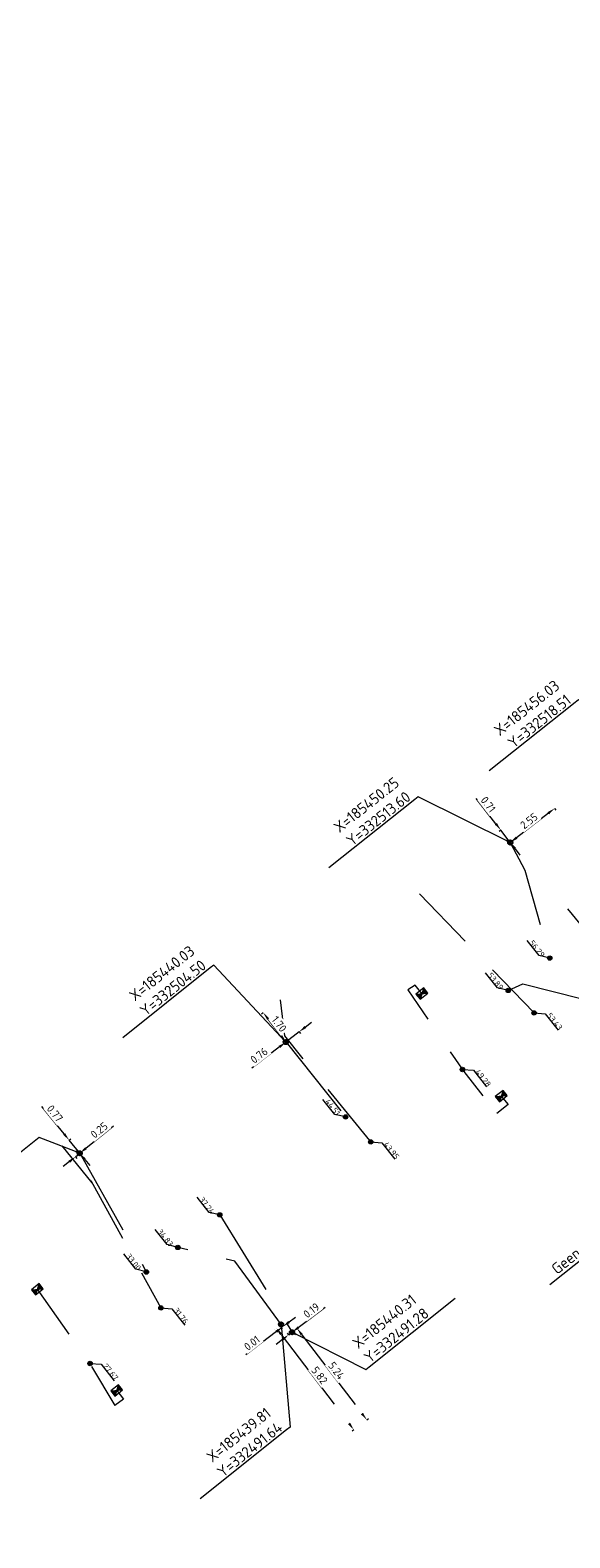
# Model space of a CAD drawing. Header units: inches. Extents: x 0 to 191500, y 0 to 342750.
# Tile 189 of 256: x 185428 to 185453, y 332482 to 332551. Entities that reach past the tile are written whole.
import ezdxf
from ezdxf import colors
from ezdxf.entities.mleader import LeaderData, LeaderLine
from ezdxf.math import Vec2, Vec3

# ---------------------------------------------------------------- set-up
doc = ezdxf.new("R2010")
doc.units = ezdxf.units.IN
doc.header["$MEASUREMENT"] = 0
for name, pattern in [('RI-GWA_HUISAANSLUITING', [23, 4, -1.8, 2.6, -1.8, 4.6, -1.8, 4.6, -1.8]), ('RI-HWA_HUISAANSLUITING', [4.8, 3, -1.8]), ('RI-HWA_KOLKAANSLUITING', [4.3, 2.5, -1.8])]:
    doc.linetypes.add(name, pattern=pattern)
doc.layers.get('0').update_dxf_attribs({"lineweight": 20})
doc.layers.get('DefPoints').update_dxf_attribs({"lineweight": 20})
for name, color, linetype, lineweight in [('ECW', 150, 'Continuous', 20), ('N-WE-RI-GWA-MAATVOERING-T25', 30, 'RI-GWA_HUISAANSLUITING', 20), ('N-WE-RI-GWA_HUISAANSLUITING_PVC_160-G', 30, 'RI-GWA_HUISAANSLUITING', 20), ('N-WE-RI-GWA_RIOOLPUT_ONTSTOPPINGSPUT-G', 30, 'Continuous', 20), ('N-WE-RI-HWA-MAATVOERING-T25', 151, 'Continuous', 20), ('N-WE-RI-HWA_HUISAANSLUITING_PVC_160-G', 150, 'RI-HWA_HUISAANSLUITING', 20), ('N-WE-RI-HWA_KOLK-S', 150, 'Continuous', 20), ('N-WE-RI-HWA_KOLKAANSLUITING_PVC_160-G', 150, 'RI-HWA_KOLKAANSLUITING', 20), ('N-WE-RI-INLAAT', 7, 'Continuous', 20), ('Tekst algemeen', 7, 'Continuous', 20)]:
    doc.layers.add(name, color=color, linetype=linetype, lineweight=lineweight)
doc.styles.add('NLCS-ISO-M100-T25', font='txt', dxfattribs={"height": 0.25})
doc.styles.add('NLCS-ISO-M200-T18', font='txt', dxfattribs={"height": 0.36})
doc.styles.add('NLCS-ISO-M200-T25', font='txt', dxfattribs={"height": 0.5})
doc.dimstyles.new('NLCS-M200-T18-PIJL_L2_H1', dxfattribs={"dimscale": 0.2, "dimtxt": 2.5, "dimasz": 1.8, "dimexe": 2, "dimexo": 2, "dimgap": 0.7, "dimtad": 1, "dimzin": 0, "dimdsep": 46, "dimtxsty": 'NLCS-ISO-M200-T18', "dimcen": 0, "dimdle": 2, "dimclrd": 256, "dimclre": 256, "dimclrt": 256, "dimadec": 1, "dimazin": 0, "dimtfac": 1, "dimtdec": 3, "dimtofl": 0, "dimtmove": 0, "dimatfit": 3, "dimfxl": 2, "dimfxlon": 1, "dimtfillclr": 256, "dimtolj": 1, "dimtzin": 0, "dimlwd": -1, "dimlwe": -1, "dimarcsym": 0})
doc.dimstyles.new('NLCS-M200-T25-OPENBOL_L0_H0', dxfattribs={"dimscale": 0.2, "dimtxt": 2.5, "dimasz": 1, "dimexe": 2, "dimexo": 0, "dimgap": 0.5, "dimtad": 1, "dimdec": 0, "dimzin": 0, "dimdsep": 46, "dimtxsty": 'NLCS-ISO-M200-T25', "dimblk": 'DOTBLANK', "dimcen": 2, "dimclrd": 256, "dimclre": 256, "dimclrt": 256, "dimadec": 0, "dimazin": 0, "dimtp": 1, "dimtm": 1, "dimtfac": 1, "dimtix": 1, "dimtofl": 0, "dimtmove": 1, "dimatfit": 3, "dimldrblk": 'DOTBLANK', "dimfxl": 1, "dimfxlon": 1, "dimtvp": 0.5, "dimtolj": 1, "dimtzin": 0, "dimlwd": -1, "dimlwe": -1, "dimarcsym": 0})
picture_1 = doc.add_image_def('image1.ecw', size_in_pixel=(220000, 285000))

# ---------------------------------------------------------------- blocks, each defined once
blk = doc.blocks.new('N-SRI-KOLK_STRAAT_450X300-SO')
h = blk.add_hatch(color=256)
h.dxf.hatch_style = 1
h.paths.add_polyline_path([(0, 0.75), (-1.125, 1.5), (-1.125, 0)])
h.paths.add_polyline_path([(1.125, 1.5), (0, 0.75), (1.125, 0)])
for p, q in [((-1.125, 0), (1.125, 1.5)), ((1.125, 0), (-1.125, 1.5))]:
    blk.add_line(p, q)
at = {"flags": 128}
blk.add_lwpolyline([(-1.125, 0), (1.125, 0), (1.125, 1.5), (-1.125, 1.5)], close=True, dxfattribs=at)
blk = doc.blocks.new('*D5192')
at = {"layer": 'DefPoints', "color": 0, "transparency": 16777216}
for p in [(185430.154, 332500.037), (185430.154, 332500.037), (185430.641, 332499.436, 69.565)]:
    blk.add_point(p, dxfattribs=at)
at = {"layer": 'N-WE-RI-GWA-MAATVOERING-T25', "transparency": 16777216}
for p, q in [((185429.928, 332500.316), (185428.91, 332501.573)), ((185430.154, 332500.037), (185430.232, 332500.1)), ((185430.641, 332499.436), (185430.154, 332500.037)), ((185430.719, 332499.499), (185430.719, 332499.499)), ((185430.868, 332499.156), (185431.094, 332498.877))]:
    blk.add_line(p, q, dxfattribs=at)
for points in [[(185429.974, 332500.354), (185429.881, 332500.279), (185430.154, 332500.037)], [(185430.914, 332499.194), (185430.821, 332499.119), (185430.641, 332499.436)]]:
    blk.add_solid(points, dxfattribs=at)
at = {"layer": 'N-WE-RI-GWA-MAATVOERING-T25', "transparency": 16777216, "insert": (185429.507, 332501.248), "char_height": 0.36, "attachment_point": 5, "rotation": 309.01472, "style": 'NLCS-ISO-M200-T18', "bg_fill": 3, "box_fill_scale": 1.25, "bg_fill_color": 256, "bg_fill_true_color": 13158600, "bg_fill_transparency": 0}
blk.add_mtext('\\A1;0.77', dxfattribs=at)
blk = doc.blocks.new('*D5193')
at = {"layer": 'DefPoints', "color": 0, "transparency": 16777216}
for p in [(185429.962, 332499.881), (185430.154, 332500.037), (185430.641, 332499.436)]:
    blk.add_point(p, dxfattribs=at)
at = {"layer": 'N-WE-RI-GWA-MAATVOERING-T25', "transparency": 16777216}
for p, q in [((185430.921, 332499.663), (185432.177, 332500.681)), ((185430.169, 332499.054), (185429.889, 332498.827)), ((185430.449, 332499.28), (185430.641, 332499.436)), ((185430.449, 332499.28), (185430.512, 332499.203)), ((185430.641, 332499.436), (185430.704, 332499.358))]:
    blk.add_line(p, q, dxfattribs=at)
for points in [[(185430.883, 332499.709), (185430.958, 332499.616), (185430.641, 332499.436)], [(185430.131, 332499.1), (185430.207, 332499.007), (185430.449, 332499.28)]]:
    blk.add_solid(points, dxfattribs=at)
at = {"layer": 'N-WE-RI-GWA-MAATVOERING-T25', "transparency": 16777216, "insert": (185431.525, 332500.487), "char_height": 0.36, "attachment_point": 5, "rotation": 39.01472, "style": 'NLCS-ISO-M200-T18', "bg_fill": 3, "box_fill_scale": 1.25, "bg_fill_color": 256, "bg_fill_true_color": 13158600, "bg_fill_transparency": 0}
blk.add_mtext('\\A1;0.25', dxfattribs=at)
blk = doc.blocks.new('*D5194')
at = {"layer": 'N-WE-RI-GWA-MAATVOERING-T25', "transparency": 16777216}
for p, q in [((185439.001, 332505.839), (185438.922, 332505.778)), ((185439.816, 332504.779), (185439.22, 332505.553)), ((185439.957, 332504.433), (185439.957, 332504.433))]:
    blk.add_line(p, q, dxfattribs=at)
for points in [[(185439.268, 332505.59), (185439.173, 332505.517), (185439.001, 332505.839)], [(185439.864, 332504.816), (185439.769, 332504.743), (185440.036, 332504.494)]]:
    blk.add_solid(points, dxfattribs=at)
at = {"layer": 'N-WE-RI-GWA-MAATVOERING-T25', "transparency": 16777216, "insert": (185439.724, 332505.325), "char_height": 0.36, "attachment_point": 5, "rotation": 307.59075, "style": 'NLCS-ISO-M200-T18', "bg_fill": 3, "box_fill_scale": 1.25, "bg_fill_color": 256, "bg_fill_true_color": 13158600, "bg_fill_transparency": 0}
blk.add_mtext('\\A1;1.70', dxfattribs=at)
at = {"layer": 'DefPoints', "color": 0, "transparency": 16777216}
for p in [(185439.001, 332505.839), (185439.001, 332505.839), (185440.036, 332504.494, 68.564)]:
    blk.add_point(p, dxfattribs=at)
blk = doc.blocks.new('*D5195')
at = {"layer": 'DefPoints', "color": 0, "transparency": 16777216}
for p in [(185439.001, 332505.839), (185439.6, 332506.3), (185440.029, 332504.503)]:
    blk.add_point(p, dxfattribs=at)
at = {"layer": 'N-WE-RI-GWA-MAATVOERING-T25', "transparency": 16777216}
for p, q in [((185440.913, 332505.184), (185441.198, 332505.404)), ((185440.628, 332504.965), (185440.029, 332504.503)), ((185440.029, 332504.503), (185440.09, 332504.424)), ((185440.628, 332504.965), (185440.689, 332504.886)), ((185439.743, 332504.284), (185438.476, 332503.308))]:
    blk.add_line(p, q, dxfattribs=at)
for points in [[(185440.877, 332505.232), (185440.95, 332505.137), (185440.628, 332504.965)], [(185439.707, 332504.331), (185439.78, 332504.236), (185440.029, 332504.503)]]:
    blk.add_solid(points, dxfattribs=at)
at = {"layer": 'N-WE-RI-GWA-MAATVOERING-T25', "transparency": 16777216, "insert": (185438.808, 332503.892), "char_height": 0.36, "attachment_point": 5, "rotation": 37.59075, "style": 'NLCS-ISO-M200-T18', "bg_fill": 3, "box_fill_scale": 1.25, "bg_fill_color": 256, "bg_fill_true_color": 13158600, "bg_fill_transparency": 0}
blk.add_mtext('\\A1;0.76', dxfattribs=at)
blk = doc.blocks.new('*D5196')
at = {"layer": 'DefPoints', "color": 0, "transparency": 16777216}
for p in [(185449.814, 332514.162), (185449.814, 332514.162), (185450.25, 332513.596, 70.009)]:
    blk.add_point(p, dxfattribs=at)
at = {"layer": 'N-WE-RI-GWA-MAATVOERING-T25', "transparency": 16777216}
for p, q in [((185449.594, 332514.448), (185448.702, 332515.607)), ((185449.814, 332514.162), (185449.735, 332514.101)), ((185450.25, 332513.596), (185449.814, 332514.162)), ((185450.171, 332513.535), (185450.171, 332513.535)), ((185450.47, 332513.311), (185450.689, 332513.025))]:
    blk.add_line(p, q, dxfattribs=at)
for points in [[(185449.642, 332514.484), (185449.547, 332514.411), (185449.814, 332514.162)], [(185450.517, 332513.347), (185450.422, 332513.274), (185450.25, 332513.596)]]:
    blk.add_solid(points, dxfattribs=at)
at = {"layer": 'N-WE-RI-GWA-MAATVOERING-T25', "transparency": 16777216, "insert": (185449.244, 332515.328), "char_height": 0.36, "attachment_point": 5, "rotation": 307.58874, "style": 'NLCS-ISO-M200-T18', "bg_fill": 3, "box_fill_scale": 1.25, "bg_fill_color": 256, "bg_fill_true_color": 13158600, "bg_fill_transparency": 0}
blk.add_mtext('\\A1;0.71', dxfattribs=at)
blk = doc.blocks.new('*D5197')
at = {"layer": 'DefPoints', "color": 0, "transparency": 16777216}
for p in [(185451.831, 332515.715), (185449.814, 332514.162), (185450.25, 332513.596)]:
    blk.add_point(p, dxfattribs=at)
at = {"layer": 'N-WE-RI-GWA-MAATVOERING-T25', "transparency": 16777216}
for p, q in [((185451.982, 332514.929), (185450.535, 332513.816)), ((185452.267, 332515.149), (185452.328, 332515.069)), ((185450.25, 332513.596), (185450.311, 332513.517))]:
    blk.add_line(p, q, dxfattribs=at)
for points in [[(185451.945, 332514.977), (185452.018, 332514.882), (185452.267, 332515.149)], [(185450.499, 332513.863), (185450.572, 332513.768), (185450.25, 332513.596)]]:
    blk.add_solid(points, dxfattribs=at)
at = {"layer": 'N-WE-RI-GWA-MAATVOERING-T25', "transparency": 16777216, "insert": (185451.1, 332514.578), "char_height": 0.36, "attachment_point": 5, "rotation": 37.58874, "style": 'NLCS-ISO-M200-T18', "bg_fill": 3, "box_fill_scale": 1.25, "bg_fill_color": 256, "bg_fill_true_color": 13158600, "bg_fill_transparency": 0}
blk.add_mtext('\\A1;2.55', dxfattribs=at)
blk = doc.blocks.new('*D5236')
at = {"layer": 'DefPoints', "color": 0, "transparency": 16777216}
for p in [(185439.808, 332491.636, 68.332), (185443.121, 332486.839), (185443.338, 332487.004)]:
    blk.add_point(p, dxfattribs=at)
at = {"layer": 'N-WE-RI-GWA-MAATVOERING-T25', "transparency": 16777216}
for p, q in [((185439.512, 332491.41), (185439.512, 332491.41)), ((185439.81, 332491.184), (185442.903, 332487.125)), ((185443.121, 332486.839), (185443.042, 332486.778))]:
    blk.add_line(p, q, dxfattribs=at)
for points in [[(185439.857, 332491.221), (185439.762, 332491.148), (185439.591, 332491.471)], [(185442.951, 332487.161), (185442.856, 332487.089), (185443.121, 332486.839)]]:
    blk.add_solid(points, dxfattribs=at)
at = {"layer": 'N-WE-RI-GWA-MAATVOERING-T25', "transparency": 16777216, "insert": (185441.561, 332489.315), "char_height": 0.36, "attachment_point": 5, "rotation": 307.31339, "style": 'NLCS-ISO-M200-T18', "bg_fill": 3, "box_fill_scale": 1.25, "bg_fill_color": 256, "bg_fill_true_color": 13158600, "bg_fill_transparency": 0}
blk.add_mtext('\\A1;5.82', dxfattribs=at)
blk = doc.blocks.new('*D5237')
at = {"layer": 'DefPoints', "color": 0, "transparency": 16777216}
for p in [(185439.888, 332491.531), (185443.333, 332487), (185443.338, 332487.004)]:
    blk.add_point(p, dxfattribs=at)
at = {"layer": 'N-WE-RI-GWA-MAATVOERING-T25', "transparency": 16777216}
for p, q in [((185439.883, 332491.527), (185439.822, 332491.607)), ((185439.888, 332491.531), (185439.827, 332491.61)), ((185439.888, 332491.531), (185439.883, 332491.527)), ((185440.174, 332491.749), (185440.46, 332491.967)), ((185439.596, 332491.309), (185438.202, 332490.247))]:
    blk.add_line(p, q, dxfattribs=at)
for points in [[(185439.56, 332491.357), (185439.633, 332491.261), (185439.883, 332491.527)], [(185440.138, 332491.797), (185440.21, 332491.701), (185439.888, 332491.531)]]:
    blk.add_solid(points, dxfattribs=at)
at = {"layer": 'N-WE-RI-GWA-MAATVOERING-T25', "transparency": 16777216, "insert": (185438.483, 332490.788), "char_height": 0.36, "attachment_point": 5, "rotation": 37.31339, "style": 'NLCS-ISO-M200-T18', "bg_fill": 3, "box_fill_scale": 1.25, "bg_fill_color": 256, "bg_fill_true_color": 13158600, "bg_fill_transparency": 0}
blk.add_mtext('\\A1;0.01', dxfattribs=at)
blk = doc.blocks.new('*D5238')
at = {"layer": 'DefPoints', "color": 0, "transparency": 16777216}
for p in [(185440.308, 332491.278, 68.106), (185443.712, 332487.289), (185443.482, 332487.114)]:
    blk.add_point(p, dxfattribs=at)
at = {"layer": 'N-WE-RI-GWA-MAATVOERING-T25', "transparency": 16777216}
for p, q in [((185440.617, 332491.514), (185440.618, 332491.514)), ((185440.756, 332491.167), (185443.494, 332487.575)), ((185443.712, 332487.289), (185443.792, 332487.35))]:
    blk.add_line(p, q, dxfattribs=at)
for points in [[(185440.804, 332491.203), (185440.709, 332491.131), (185440.538, 332491.453)], [(185443.542, 332487.612), (185443.446, 332487.539), (185443.712, 332487.289)]]:
    blk.add_solid(points, dxfattribs=at)
at = {"layer": 'N-WE-RI-GWA-MAATVOERING-T25', "transparency": 16777216, "insert": (185442.332, 332489.528), "char_height": 0.36, "attachment_point": 5, "rotation": 307.31339, "style": 'NLCS-ISO-M200-T18', "bg_fill": 3, "box_fill_scale": 1.25, "bg_fill_color": 256, "bg_fill_true_color": 13158600, "bg_fill_transparency": 0}
blk.add_mtext('\\A1;5.24', dxfattribs=at)
blk = doc.blocks.new('*D5239')
at = {"layer": 'DefPoints', "color": 0, "transparency": 16777216}
for p in [(185440.308, 332491.278), (185443.333, 332487), (185443.482, 332487.114)]:
    blk.add_point(p, dxfattribs=at)
at = {"layer": 'N-WE-RI-GWA-MAATVOERING-T25', "transparency": 16777216}
for p, q in [((185440.594, 332491.496), (185441.812, 332492.425)), ((185439.873, 332490.946), (185439.586, 332490.728)), ((185440.159, 332491.164), (185440.098, 332491.244)), ((185440.159, 332491.164), (185440.308, 332491.278)), ((185440.308, 332491.278), (185440.247, 332491.358))]:
    blk.add_line(p, q, dxfattribs=at)
for points in [[(185440.558, 332491.544), (185440.631, 332491.449), (185440.308, 332491.278)], [(185439.836, 332490.994), (185439.909, 332490.898), (185440.159, 332491.164)]]:
    blk.add_solid(points, dxfattribs=at)
at = {"layer": 'N-WE-RI-GWA-MAATVOERING-T25', "transparency": 16777216, "insert": (185441.189, 332492.276), "char_height": 0.36, "attachment_point": 5, "rotation": 37.31339, "style": 'NLCS-ISO-M200-T18', "bg_fill": 3, "box_fill_scale": 1.25, "bg_fill_color": 256, "bg_fill_true_color": 13158600, "bg_fill_transparency": 0}
blk.add_mtext('\\A1;0.19', dxfattribs=at)
blk = doc.blocks.new('_DotBlank')
at = {"color": 0, "linetype": 'ByBlock', "lineweight": -2}
blk.add_line((-0.5, 0), (-1, 0), dxfattribs=at)
blk.add_circle((0, 0), 0.5, dxfattribs=at)
blk = doc.blocks.new('A$C2C270354')
h = blk.add_hatch(color=256)
h.dxf.hatch_style = 1
edge = h.paths.add_edge_path()
edge.add_arc((0, 0), 0.1, 0, 360)
blk.add_circle((0, 0), 0.1)

msp = doc.modelspace()

# ---------------------------------------------------------------- linework, layer by layer
at = {"layer": 'N-WE-RI-GWA-MAATVOERING-T25', "flags": 128}
for points, elevation in [([(185453.90962, 332509.77729), (185453.42429, 332509.88965), (185452.87601, 332510.5774)], 68.775), ([(185452.0479, 332508.32822), (185451.56258, 332508.44058), (185451.0143, 332509.12833)], 70.009), ([(185450.15399, 332506.85408), (185449.66866, 332506.96644), (185449.12038, 332507.65419)], 0.99725), ([(185442.74946, 332501.09075), (185442.26414, 332501.2031), (185441.71585, 332501.89085)], 68.564), ([(185435.10824, 332495.14317), (185434.62741, 332495.27741), (185434.07913, 332495.96516)], 68.332), ([(185433.67188, 332494.02518), (185433.19106, 332494.15942), (185432.64278, 332494.84717)], 69.565)]:
    msp.add_lwpolyline(points, dxfattribs=dict(at, elevation=elevation))
msp.add_lwpolyline([(185437.01576, 332496.6279), (185436.53043, 332496.74026), (185435.98215, 332497.42801)], dxfattribs=at)
at = {"layer": 'N-WE-RI-GWA_HUISAANSLUITING_PVC_160-G', "flags": 128}
for points, elevation in [([(185450.25, 332513.596), (185450.906, 332512.328), (185452.0479, 332508.32822)], 70.009), ([(185450.15399, 332506.85408), (185450.82, 332507.151)], 0.99725), ([(185450.82, 332507.151), (185453.526, 332506.468)], 68.233), ([(185440.036, 332504.494), (185442.74946, 332501.09075)], 68.564), ([(185430.641, 332499.436), (185433.67188, 332494.02518)], 69.565), ([(185437.01576, 332496.6279), (185440.308, 332491.278)], 68.106), ([(185439.825, 332491.612), (185437.71, 332494.512), (185435.10824, 332495.14317)], 68.332)]:
    msp.add_lwpolyline(points, dxfattribs=dict(at, elevation=elevation))
at = {"layer": 'N-WE-RI-HWA-MAATVOERING-T25', "flags": 128}
for points, elevation in [([(185451.33039, 332505.82965), (185451.83366, 332505.79608), (185452.42245, 332505.04334)], 67.317), ([(185448.07082, 332503.25146), (185448.57409, 332503.21789), (185449.16288, 332502.46515)], 67.317), ([(185443.89292, 332499.95134), (185444.39619, 332499.91777), (185444.98498, 332499.16503)], 69.215), ([(185434.33445, 332492.38652), (185434.83772, 332492.35295), (185435.42651, 332491.60021)], 69.073), ([(185431.11187, 332489.85552), (185431.61514, 332489.82196), (185432.20393, 332489.06921)], 69.083)]:
    msp.add_lwpolyline(points, dxfattribs=dict(at, elevation=elevation))
at = {"layer": 'N-WE-RI-HWA_HUISAANSLUITING_PVC_160-G', "flags": 128}
for points, elevation in [([(185446.11383, 332511.25809), (185451.33039, 332505.82965)], 68.892), ([(185439.76827, 332506.42954), (185439.959, 332504.78), (185443.8861, 332499.95971)], 69.215), ([(185431.20213, 332498.08962), (185429.83446, 332499.77767)], 69.073), ([(185431.147, 332498.19), (185434.33445, 332492.38652)], 69.073)]:
    msp.add_lwpolyline(points, dxfattribs=dict(at, elevation=elevation))
at = {"layer": 'N-WE-RI-HWA_KOLKAANSLUITING_PVC_160-G'}
for p, q in [((185432.63668, 332488.23503, 69.174), (185432.24118, 332487.93447, 69.083)), ((185432.325, 332488.626, 69.174), (185432.63668, 332488.23503, 69.174))]:
    msp.add_line(p, q, dxfattribs=at)
at = {"layer": 'N-WE-RI-HWA_KOLKAANSLUITING_PVC_160-G', "flags": 128}
for points, elevation in [([(185446.22163, 332506.70865), (185445.90995, 332507.09961), (185445.5876, 332506.87919), (185448.126, 332503.167), (185449.64216, 332501.25087)], 69.207), ([(185428.70697, 332493.24042), (185431.127, 332489.808), (185432.24118, 332487.93447)], 69.083)]:
    msp.add_lwpolyline(points, dxfattribs=dict(at, elevation=elevation))
msp.add_lwpolyline([(185449.83619, 332502.04198), (185450.14788, 332501.65102), (185449.64216, 332501.25087)], dxfattribs=at)

# ---------------------------------------------------------------- block references
at = {"layer": 'N-WE-RI-HWA_KOLK-S', "xscale": 0.2, "yscale": 0.2, "zscale": 0.2, "rotation": 218.5621710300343}
for p in [(185446.12813, 332506.82594, 69.207), (185449.74269, 332502.15927), (185428.61346, 332493.35771, 69.083), (185432.2315, 332488.74329, 69.174)]:
    msp.add_blockref('N-SRI-KOLK_STRAAT_450X300-SO', p, dxfattribs=at)
at = {"layer": 'N-WE-RI-INLAAT', "rotation": 0.06357443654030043}
for p in [(185452.0479, 332508.32822, 70.009), (185450.15399, 332506.85408, 0.99725), (185451.33039, 332505.82965, 67.317), (185448.07082, 332503.25146, 67.317), (185442.74946, 332501.09075, 68.564), (185443.89292, 332499.95134, 69.215), (185437.01576, 332496.6279, 68.106), (185435.10824, 332495.14317, 68.332), (185433.67188, 332494.02518, 69.565), (185434.33445, 332492.38652, 69.073), (185431.11187, 332489.85552, 69.083)]:
    msp.add_blockref('A$C2C270354', p, dxfattribs=at)

# ---------------------------------------------------------------- texts
at = {"layer": 'N-WE-RI-GWA-MAATVOERING-T25', "style": 'NLCS-ISO-M100-T25'}
for s, p in [('56.29', (185451.10157, 332509.01886, 70.009)), ('53.89', (185449.20765, 332507.54472, 0.99725)), ('44.51', (185441.80313, 332501.78138, 68.564)), ('37.24', (185436.06942, 332497.31854)), ('34.83', (185434.1664, 332495.85569, 68.332)), ('33.00', (185432.73005, 332494.7377, 69.565))]:
    msp.add_text(s, height=0.25, rotation=308.56, dxfattribs=at).set_placement(p)
at = {"layer": 'N-WE-RI-HWA-MAATVOERING-T25', "style": 'NLCS-ISO-M100-T25'}
for s, p in [('53.43', (185451.90057, 332505.7107, 64.821)), ('49.28', (185448.64101, 332503.13251, 64.821)), ('43.95', (185444.4631, 332499.8324, 66.719)), ('31.76', (185434.90463, 332492.26757, 66.577)), ('27.67', (185431.68206, 332489.73658, 66.587))]:
    msp.add_text(s, height=0.25, rotation=308.56, dxfattribs=at).set_placement(p)
at = {"layer": 'Tekst algemeen', "char_height": 0.5, "attachment_point": 9, "rotation": 38.562171, "style": 'NLCS-ISO-M200-T25'}
for s, insert in [('X=185456.03\\PY=332518.51', (185453.06505, 332519.99054)), ('X=185450.25\\PY=332513.60', (185445.75843, 332515.57033)), ('X=185440.03\\PY=332504.50', (185436.44418, 332507.89664))]:
    msp.add_mtext(s, dxfattribs=dict(at, insert=insert))

# ---------------------------------------------------------------- pictures from other files: only their frames are drawn
at = {"layer": 'ECW'}
image = msp.add_image(picture_1, insert=(180500, 328500), size_in_units=(11000, 14250), dxfattribs=at)
image.dxf.flags = 7

# ---------------------------------------------------------------- leaders
at = {"layer": 'N-WE-RI-GWA-MAATVOERING-T25'}
ml = msp.add_multileader_mtext('Standard', dxfattribs=at)
ml.set_content('Geen ontstoppingsstuk?', color=256, style='NLCS-ISO-M200-T25')
ml.set_leader_properties(color=256, linetype='ByLayer', lineweight=-1)
ml.build(insert=Vec2(0, 0))
ml.multileader.update_dxf_attribs({"text_left_attachment_type": 6, "text_right_attachment_type": 6, "dogleg_length": 0.5, "arrow_head_size": 0.5})
ctx = ml.context
ctx.base_point, ctx.char_height, ctx.arrow_head_size, ctx.landing_gap_size, ctx.plane_origin, ctx.plane_x_axis, ctx.plane_y_axis = Vec3(185451.00273, 332492.59854, 68.69), 0.5, 0.5, 0.18, Vec3(185455.813, 332503.47, 68.69), Vec3(0.78193221, 0.62336347), Vec3(-0.62336347, 0.78193221)
ctx.left_attachment, ctx.right_attachment = 6, 6
notes = []
notes.append((ctx, [(1, (1, 1, 0), (185458.67535, 332498.71522, 68.69), (-0.78193221, -0.62336347), 0.5, [(0, [(185455.813, 332503.47, 68.69)], 0, [])])]))
ctx.mtext.insert, ctx.mtext.text_direction, ctx.mtext.rotation, ctx.mtext.flow_direction = Vec3(185452.06944, 332494.2802, 68.69), Vec3(0.78193221, 0.62336347), 0.67303685, 5
at = {"layer": 'Tekst algemeen', "annotation_type": 0, "has_hookline": 1, "hookline_direction": 1, "text_width": 4.90476, "horizontal_direction": (0.781932, 0.623363, 0)}
msp.add_leader([(185456.035, 332518.512), (185453.36196, 332520.09936), (185453.20558, 332519.97469)], dimstyle='NLCS-M200-T25-OPENBOL_L0_H0', dxfattribs=at)
for ctx, leaders in notes:
    for number, flags, end, landing, length, lines in leaders:
        leader = LeaderData()
        leader.index, (leader.has_last_leader_line, leader.has_dogleg_vector, leader.attachment_direction) = number, flags
        leader.last_leader_point, leader.dogleg_vector, leader.dogleg_length = Vec3(end), Vec3(landing), length
        for number, points, colour, breaks in lines:
            line = LeaderLine()
            line.index, line.vertices, line.color, line.breaks = number, Vec3.list(points), colors.encode_raw_color(colour), breaks
            leader.lines.append(line)
        ctx.leaders.append(leader)

# ---------------------------------------------------------------- next in the draw order: dimensions: what is measured, and where the dimension line sits
at = {"layer": 'N-WE-RI-GWA-MAATVOERING-T25'}
for p1, p2, picture, middle in [((185450.25, 332513.596, 70.009), (185449.81403, 332514.16235), '*D5196', (185449.2445, 332515.32844)), ((185440.036, 332504.494, 68.564), (185439.00079, 332505.8387), '*D5194', (185439.72442, 332505.32495)), ((185430.641, 332499.436, 69.565), (185430.15425, 332500.03677), '*D5192', (185429.50732, 332501.24826))]:
    dim = msp.add_aligned_dim(p1=p1, p2=p2, distance=0, dimstyle='NLCS-M200-T18-PIJL_L2_H1', override={"dimexe": 0.5, "dimgap": 0.4, "dimdle": 0.5, "dimtofl": 1, "dimfxl": 0, "dimtfill": 1}, dxfattribs=at)
    dim.commit()
    dim.dimension.update_dxf_attribs({"geometry": picture, "text_midpoint": middle})
dim = msp.add_linear_dim(base=(185443.12149, 332486.8388), p1=(185439.8078, 332491.63559, 68.332), p2=(185443.33799, 332487.0038), angle=307.3133932, dimstyle='NLCS-M200-T18-PIJL_L2_H1', override={"dimexe": 0.5, "dimgap": 0.4, "dimdle": 0.5, "dimtofl": 1, "dimfxl": 0, "dimtfill": 1}, dxfattribs=at)
dim.commit()
dim.dimension.update_dxf_attribs({"geometry": '*D5236', "text_midpoint": (185441.35406, 332489.15776), "dimtype": 161})

# ---------------------------------------------------------------- next in the draw order: dimensions: what is measured, and where the dimension line sits
for p1, p2, distance, picture, middle in [((185451.831, 332515.715), (185449.81403, 332514.16235), 0.71472, '*D5197', (185451.09989, 332514.57835)), ((185439.6, 332506.3), (185439.00079, 332505.8387), 1.68503, '*D5195', (185438.80828, 332503.8921)), ((185429.962, 332499.881), (185430.15425, 332500.03677), -0.7732, '*D5193', (185431.52514, 332500.48697))]:
    dim = msp.add_aligned_dim(p1=p1, p2=p2, distance=distance, dimstyle='NLCS-M200-T18-PIJL_L2_H1', override={"dimexe": 0.5, "dimgap": 0.4, "dimdle": 0.5, "dimtofl": 1, "dimfxl": 0, "dimtfill": 1}, dxfattribs=at)
    dim.commit()
    dim.dimension.update_dxf_attribs({"geometry": picture, "text_midpoint": middle})
dim = msp.add_linear_dim(base=(185439.8876, 332491.53088), p1=(185443.333, 332487), p2=(185443.33799, 332487.0038), angle=37.3133932, dimstyle='NLCS-M200-T18-PIJL_L2_H1', override={"dimexe": 0.5, "dimgap": 0.4, "dimdle": 0.5, "dimtofl": 1, "dimfxl": 0, "dimtfill": 1}, dxfattribs=at)
dim.commit()
dim.dimension.update_dxf_attribs({"geometry": '*D5237', "text_midpoint": (185438.64103, 332490.5808), "dimtype": 161})

# ---------------------------------------------------------------- next in the draw order: linework, layer by layer
at = {"layer": 'N-WE-RI-GWA_RIOOLPUT_ONTSTOPPINGSPUT-G'}
for p, q in [((185450.34013, 332513.63933, 70.009), (185450.15987, 332513.55267, 70.009)), ((185450.20667, 332513.68613, 70.009), (185450.29333, 332513.50587, 70.009)), ((185440.12613, 332504.53733, 68.564), (185439.94587, 332504.45067, 68.564)), ((185439.99267, 332504.58413, 68.564), (185440.07933, 332504.40387, 68.564)), ((185430.73113, 332499.47933, 69.565), (185430.55087, 332499.39267, 69.565)), ((185430.59767, 332499.52613, 69.565), (185430.68433, 332499.34587, 69.565))]:
    msp.add_line(p, q, dxfattribs=at)
for centre in [(185450.25, 332513.596, 70.009), (185440.036, 332504.494, 68.564), (185430.641, 332499.436, 69.565)]:
    msp.add_circle(centre, 0.1, dxfattribs=at)

# ---------------------------------------------------------------- next in the draw order: dimensions: what is measured, and where the dimension line sits
at = {"layer": 'N-WE-RI-GWA-MAATVOERING-T25'}
dim = msp.add_linear_dim(base=(185443.71204, 332487.28889), p1=(185440.308, 332491.278, 68.106), p2=(185443.48199, 332487.11356), angle=307.3133932, dimstyle='NLCS-M200-T18-PIJL_L2_H1', override={"dimexe": 0.5, "dimgap": 0.4, "dimdle": 0.5, "dimtofl": 1, "dimfxl": 0, "dimtfill": 1}, dxfattribs=at)
dim.commit()
dim.dimension.update_dxf_attribs({"geometry": '*D5238', "text_midpoint": (185442.12555, 332489.37045), "dimtype": 161})

# ---------------------------------------------------------------- next in the draw order: leaders
at = {"layer": 'Tekst algemeen', "annotation_type": 0, "has_hookline": 1, "hookline_direction": 1, "horizontal_direction": (0.781932, 0.623363, 0)}
for points, text_width in [([(185450.25, 332513.596), (185446.05535, 332515.67914), (185445.89896, 332515.55447)], 4.90476), ([(185440.02685, 332504.50252), (185436.7411, 332508.00546), (185436.58471, 332507.88078)], 5), ([(185430.641, 332499.436), (185428.78927, 332500.15893), (185428.63288, 332500.03426)], 5.02381)]:
    msp.add_leader(points, dimstyle='NLCS-M200-T25-OPENBOL_L0_H0', dxfattribs=dict(at, text_width=text_width))

# ---------------------------------------------------------------- next in the draw order: dimensions: what is measured, and where the dimension line sits
at = {"layer": 'N-WE-RI-GWA-MAATVOERING-T25'}
dim = msp.add_aligned_dim(p1=(185443.333, 332487), p2=(185443.48199, 332487.11356), distance=5.23611, dimstyle='NLCS-M200-T18-PIJL_L2_H1', override={"dimexe": 0.5, "dimgap": 0.4, "dimdle": 0.5, "dimtofl": 1, "dimfxl": 0, "dimtfill": 1}, dxfattribs=at)
dim.commit()
dim.dimension.update_dxf_attribs({"geometry": '*D5239', "text_midpoint": (185441.18887, 332492.27628)})

# ---------------------------------------------------------------- next in the draw order: linework, layer by layer
at = {"layer": 'N-WE-RI-GWA_RIOOLPUT_ONTSTOPPINGSPUT-G'}
for p, q in [((185439.89792, 332491.67892, 68.332), (185439.71767, 332491.59226, 68.332)), ((185439.76447, 332491.72572, 68.332), (185439.85112, 332491.54546, 68.332)), ((185440.39813, 332491.32133, 68.106), (185440.21787, 332491.23467, 68.106)), ((185440.26467, 332491.36813, 68.106), (185440.35133, 332491.18787, 68.106))]:
    msp.add_line(p, q, dxfattribs=at)
for centre in [(185439.8078, 332491.63559, 68.332), (185440.308, 332491.278, 68.106)]:
    msp.add_circle(centre, 0.1, dxfattribs=at)

# ---------------------------------------------------------------- next in the draw order: texts
at = {"layer": 'Tekst algemeen', "char_height": 0.5, "rotation": 38.562171, "style": 'NLCS-ISO-M200-T25'}
for s, insert, attachment_point in [('X=185440.31\\PY=332491.28', (185443.83684, 332489.84688), 7), ('X=185439.81\\PY=332491.64', (185439.91967, 332486.84399, 68.332), 9)]:
    msp.add_mtext(s, dxfattribs=dict(at, insert=insert, attachment_point=attachment_point))

# ---------------------------------------------------------------- next in the draw order: leaders
at = {"layer": 'Tekst algemeen', "annotation_type": 0, "has_hookline": 1, "horizontal_direction": (0.781932, 0.623363, 0)}
for points, hookline_direction, text_width in [([(185440.308, 332491.278), (185443.66459, 332489.58168), (185443.82098, 332489.70635)], 0, 4.90476), ([(185439.8078, 332491.63559, 68.332), (185440.21659, 332486.9528, 68.332), (185440.0602, 332486.82813, 68.332)], 1, 4.92857)]:
    msp.add_leader(points, dimstyle='NLCS-M200-T25-OPENBOL_L0_H0', dxfattribs=dict(at, hookline_direction=hookline_direction, text_width=text_width))
at = {"layer": 'Tekst algemeen'}
ml = msp.add_multileader_mtext('Standard', dxfattribs=at)
ml.set_content('Grindkoffer', color=256)
ml.set_leader_properties()
ml.build(insert=Vec2(0, 0))
ml.multileader.update_dxf_attribs({"text_right_attachment_type": 6, "dogleg_length": 0.2, "arrow_head_size": 5})
ctx = ml.context
ctx.base_point, ctx.char_height, ctx.arrow_head_size, ctx.landing_gap_size, ctx.plane_origin, ctx.plane_x_axis, ctx.plane_y_axis = Vec3(185789.34017, 332982.33236), 0.5, 5, 0.2, Vec3(185787.00548, 332984.05412), Vec3(0.99520618, 0.0977991), Vec3(-0.0977991, 0.99520618)
ctx.right_attachment = 6
notes = []
notes.append((ctx, [(0, (0, 0, 0), (0, 0), (1, 0), 1, [])]))
ctx.mtext.insert, ctx.mtext.text_direction, ctx.mtext.rotation, ctx.mtext.flow_direction = Vec3(185789.51476, 332982.60072), Vec3(0.99520618, 0.0977991), 0.09795567, 5
for ctx, leaders in notes:
    for number, flags, end, landing, length, lines in leaders:
        leader = LeaderData()
        leader.index, (leader.has_last_leader_line, leader.has_dogleg_vector, leader.attachment_direction) = number, flags
        leader.last_leader_point, leader.dogleg_vector, leader.dogleg_length = Vec3(end), Vec3(landing), length
        for number, points, colour, breaks in lines:
            line = LeaderLine()
            line.index, line.vertices, line.color, line.breaks = number, Vec3.list(points), colors.encode_raw_color(colour), breaks
            leader.lines.append(line)
        ctx.leaders.append(leader)

doc.saveas('drawing.dxf')
